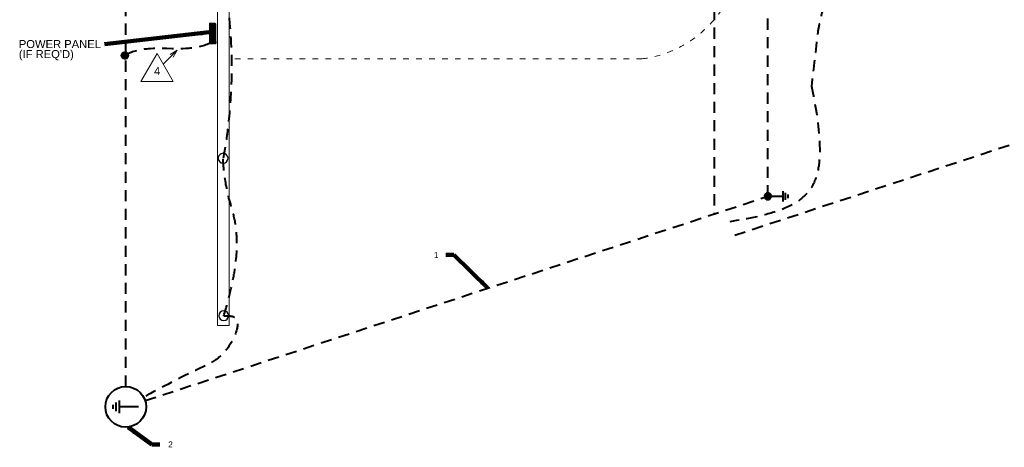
# Model space of a CAD drawing. Header units: inches. Extents: x -8534 to 5423, y -4988 to 1814.
# Tile 12 of 33: x -4427 to -3217, y -3352 to -2827. Entities that reach past the tile are written whole.
import ezdxf
from ezdxf.enums import TextEntityAlignment as Align

# ---------------------------------------------------------------- set-up
doc = ezdxf.new("R2010")
doc.units = ezdxf.units.IN
doc.header["$LTSCALE"] = 200
doc.header["$MEASUREMENT"] = 0
doc.linetypes.add('DGN Style 2', pattern=[0.113678, 0.068207, -0.045471])
doc.linetypes.add('DGN Style 5', pattern=[0.079575, 0.034104, -0.045471])
for name, color, linetype, lineweight in [('A-FLOR', 30, 'Continuous', 0), ('E-DETL-TEXT', 3, 'Continuous', 0), ('E-GRND-CIRC', 4, 'Continuous', 40), ('E-GRND-REFR', 32, 'Continuous', 40), ('E-POWR-PANL', 4, 'Continuous', 40), ('G-ANNO-DIM', 1, 'Continuous', 0), ('Object', 7, 'Continuous', 30), ('S-WALL-LOAD', 3, 'Continuous', 13), ('SC Text', 7, 'Continuous', 0)]:
    doc.layers.add(name, color=color, linetype=linetype, lineweight=lineweight)
doc.styles.add('Notes', font='arial.ttf', dxfattribs={"height": 0.098425})
doc.styles.add('Notes_0', font='arial.ttf')
doc.styles.add('TEXT', font='romans.shx', dxfattribs={"width": 0.8})
doc.styles.add('Title Block - General', font='arial.ttf', dxfattribs={"height": 0.12})
doc.dimstyles.new('EAST', dxfattribs={"dimtxt": 9.8425, "dimasz": 9.8425, "dimexe": 4.92125, "dimexo": 4.92125, "dimgap": 4.92125, "dimtad": 1, "dimdec": 0, "dimzin": 11, "dimdsep": 46, "dimlunit": 3, "dimtxsty": 'Notes_0', "dimblk": 'TerminatorOpen_0.5', "dimcen": 0.09, "dimclrd": 1, "dimadec": 4, "dimazin": 3, "dimtfac": 1, "dimtdec": 0, "dimtofl": 0, "dimtmove": 0, "dimatfit": 1, "dimldrblk": 'TerminatorOpen_0.5', "dimfxl": 1, "dimfrac": 2, "dimtolj": 1, "dimtzin": 11, "dimlwd": 30, "dimarcsym": 0})

# ---------------------------------------------------------------- blocks, each defined once
blk = doc.blocks.new('GROUND_14')
at = {"layer": 'E-GRND-CIRC', "linetype": 'Continuous'}
for p, q in [((0, 0), (0, -0.37525)), ((0.124875, -0.37525), (-0.125125, -0.37525)), ((0.083375, -0.437625), (-0.0835, -0.437625)), ((0.041625, -0.500125), (-0.04175, -0.500125))]:
    blk.add_line(p, q, dxfattribs=at)
blk = doc.blocks.new('PBSMC_2')
at = {"layer": 'E-POWR-PANL', "linetype": 'Continuous', "extrusion": (0, 0, -1)}
blk.add_solid([(-0.25, 0), (0.25, 0), (-0.25, -0.152), (0.25, -0.152)], dxfattribs=at)
blk = doc.blocks.new('revsym_2')
at = {"color": 0, "lineweight": -2}
blk.add_line((0.00496, 0), (-0.00496, 0), dxfattribs=at)
blk.add_3dface([(0, 0.00859), (-0.00496, 0), (0.00496, 0)], dxfattribs=at)
at = {"color": 0, "lineweight": -2, "style": 'TEXT', "width": 0.8}
blk.add_attdef('REVNO', text='', height=0.00298, dxfattribs=at).set_placement((0, 0.00264), align=Align.MIDDLE_CENTER)
blk = doc.blocks.new('TerminatorOpen_0.5')
at = {"color": 0, "linetype": 'ByBlock', "lineweight": -2}
for q in [(-1, 0.25), (-1, 0), (-1, -0.25)]:
    blk.add_line((0, 0), q, dxfattribs=at)
blk = doc.blocks.new('GRDROD_2')
at = {"layer": 'E-GRND-REFR', "linetype": 'Continuous'}
for p, q in [((0, 0.0781), (0, -0.0391)), ((0.039, -0.0391), (-0.0391, -0.0391)), ((0.026, -0.0586), (-0.0261, -0.0586)), ((0.013, -0.0781), (-0.013, -0.0781))]:
    blk.add_line(p, q, dxfattribs=at)
blk.add_circle((0, 0), 0.125, dxfattribs=at)
blk = doc.blocks.new('E-101 LPS')
at = {"layer": 'A-FLOR', "linetype": 'DGN Style 5', "lineweight": 13}
blk.add_line((-3662.3, -2874.7, 144), (-4169.5, -2874.7, 144), dxfattribs=at)
blk.add_arc((-3679.7, -2737.3, 144), 138.5, 277.2336, 7.2336, dxfattribs=at)
at = {"layer": 'E-DETL-TEXT'}
blk.add_line((-4233.1, -2863.9, 161.5), (-4250.3, -2881.4, 161.5), dxfattribs=at)
at = {"layer": 'E-DETL-TEXT', "elevation": 161.5, "flags": 128}
blk.add_lwpolyline([(-4238.2, -2872.7), (-4233.1, -2863.9), (-4241.7, -2869.2)], dxfattribs=at)
at = {"layer": 'E-GRND-CIRC', "linetype": 'DGN Style 2'}
for p, q in [((-4296.4, -3277, 110), (-4296.4, -2587.2, 42.5)), ((-3507.9, -3043.5, 42.5), (-3507.9, -2586.8, 42.5)), ((-4272.6, -3294.4, 110), (-3507.9, -3043.5, 42.5))]:
    blk.add_line(p, q, dxfattribs=at)
at = {"layer": 'E-GRND-CIRC', "linetype": 'Continuous'}
for p, q in [((-4301.6, -2871, 1012.6), (-4297.1, -2866.5, 1012.6)), ((-4301.6, -2870.6, 1012.6), (-4297.4, -2866.5, 1012.6)), ((-4301.6, -2870.3, 1012.6), (-4297.8, -2866.5, 1012.6)), ((-4301.5, -2871.3, 1012.6), (-4296.8, -2866.5, 1012.6)), ((-4301.5, -2869.9, 1012.6), (-4298.2, -2866.5, 1012.6)), ((-4301.5, -2871.6, 1012.6), (-4296.5, -2866.6, 1012.6)), ((-4301.4, -2869.4, 1012.6), (-4298.6, -2866.6, 1012.6)), ((-4301.4, -2871.8, 1012.6), (-4296.2, -2866.7, 1012.6)), ((-4301.3, -2872.1, 1012.6), (-4295.9, -2866.8, 1012.6)), ((-4301.2, -2868.8, 1012.6), (-4299.2, -2866.8, 1012.6)), ((-4301.2, -2872.3, 1012.6), (-4295.7, -2866.9, 1012.6)), ((-4301.1, -2872.6, 1012.6), (-4295.5, -2867, 1012.6)), ((-4300.9, -2872.8, 1012.6), (-4295.2, -2867.1, 1012.6)), ((-4300.8, -2873, 1012.6), (-4295, -2867.3, 1012.6)), ((-4300.6, -2873.2, 1012.6), (-4294.8, -2867.4, 1012.6)), ((-4300.5, -2873.4, 1012.6), (-4294.7, -2867.6, 1012.6)), ((-4300.3, -2873.6, 1012.6), (-4294.5, -2867.8, 1012.6)), ((-4300.1, -2873.7, 1012.6), (-4294.3, -2868, 1012.6)), ((-4299.9, -2873.9, 1012.6), (-4294.2, -2868.2, 1012.6)), ((-4299.7, -2874, 1012.6), (-4294, -2868.4, 1012.6)), ((-4299.4, -2874.2, 1012.6), (-4293.9, -2868.6, 1012.6)), ((-4299.2, -2874.3, 1012.6), (-4293.8, -2868.8, 1012.6)), ((-4299, -2874.4, 1012.6), (-4293.7, -2869.1, 1012.6)), ((-4298.7, -2874.5, 1012.6), (-4293.6, -2869.3, 1012.6)), ((-4298.4, -2874.5, 1012.6), (-4293.5, -2869.6, 1012.6)), ((-4298.1, -2874.6, 1012.6), (-4293.4, -2869.9, 1012.6)), ((-4297.8, -2874.6, 1012.6), (-4293.4, -2870.2, 1012.6)), ((-4297.5, -2874.7, 1012.6), (-4293.4, -2870.6, 1012.6)), ((-4297.1, -2874.6, 1012.6), (-4293.4, -2870.9, 1012.6)), ((-4296.7, -2874.6, 1012.6), (-4293.5, -2871.4, 1012.6)), ((-4296.2, -2874.4, 1012.6), (-4293.6, -2871.8, 1012.6)), ((-4295.6, -2874.2, 1012.6), (-4293.9, -2872.4, 1012.6)), ((-3512, -3043.1, 41.9), (-3507.5, -3047.6, 41.9)), ((-3512, -3043.4, 41.9), (-3507.8, -3047.6, 41.9)), ((-3512, -3043.8, 41.9), (-3508.2, -3047.6, 41.9)), ((-3511.9, -3042.8, 41.9), (-3507.2, -3047.5, 41.9)), ((-3511.9, -3044.2, 41.9), (-3508.6, -3047.5, 41.9)), ((-3511.8, -3042.2, 41.9), (-3506.6, -3047.4, 41.9)), ((-3511.8, -3042.5, 41.9), (-3506.9, -3047.5, 41.9)), ((-3511.8, -3044.6, 41.9), (-3509, -3047.4, 41.9)), ((-3511.7, -3041.9, 41.9), (-3506.3, -3047.3, 41.9)), ((-3511.6, -3041.7, 41.9), (-3506.1, -3047.2, 41.9)), ((-3511.6, -3045.2, 41.9), (-3509.6, -3047.2, 41.9)), ((-3511.4, -3041.5, 41.9), (-3505.9, -3047, 41.9)), ((-3511.3, -3041.2, 41.9), (-3505.6, -3046.9, 41.9)), ((-3511.2, -3041, 41.9), (-3505.4, -3046.8, 41.9)), ((-3511, -3040.8, 41.9), (-3505.2, -3046.6, 41.9)), ((-3510.9, -3046.2, 41.9), (-3510.6, -3046.5, 41.9)), ((-3510.8, -3040.6, 41.9), (-3505, -3046.4, 41.9)), ((-3510.7, -3040.5, 41.9), (-3504.9, -3046.3, 41.9)), ((-3510.5, -3040.3, 41.9), (-3504.7, -3046.1, 41.9)), ((-3510.3, -3040.2, 41.9), (-3504.6, -3045.9, 41.9)), ((-3510.1, -3040, 41.9), (-3504.4, -3045.7, 41.9)), ((-3509.8, -3039.9, 41.9), (-3504.3, -3045.4, 41.9)), ((-3509.6, -3039.8, 41.9), (-3504.2, -3045.2, 41.9)), ((-3509.4, -3039.7, 41.9), (-3504.1, -3045, 41.9)), ((-3509.1, -3039.6, 41.9), (-3504, -3044.7, 41.9)), ((-3508.8, -3039.5, 41.9), (-3503.9, -3044.4, 41.9)), ((-3508.5, -3039.4, 41.9), (-3503.8, -3044.1, 41.9)), ((-3508.2, -3039.4, 41.9), (-3503.8, -3043.8, 41.9)), ((-3507.9, -3039.4, 41.9), (-3503.8, -3043.5, 41.9)), ((-3507.5, -3039.4, 41.9), (-3503.8, -3043.1, 41.9)), ((-3507.1, -3039.5, 41.9), (-3503.9, -3042.7, 41.9)), ((-3506.6, -3039.6, 41.9), (-3504, -3042.2, 41.9)), ((-3506, -3039.8, 41.9), (-3504.2, -3041.6, 41.9))]:
    blk.add_line(p, q, dxfattribs=at)
blk.add_circle((-4297.5, -2870.6, 1012.6), 4.1, dxfattribs=at)
at = {"layer": 'E-GRND-CIRC', "linetype": 'Continuous', "extrusion": (0, 0, -1)}
blk.add_circle((3507.9, -3043.5, -41.9), 4.1, dxfattribs=at)
at = {"layer": 'E-GRND-CIRC', "linetype": 'DGN Style 2'}
for points in [[(-4176.4, -2779.5, 0), (-4153.8, -2889.6, 0), (-4176.8, -2996.7, 0), (-4176.8, -2996.7, 0)], [(-4193.3, -2855.7, 110), (-4227.5, -2870.7, 110), (-4265.2, -2853.1, 110), (-4297.2, -2870.1, 110)], [(-4176, -3190.1, 0), (-4148.8, -3101.7, 0), (-4176.4, -3042, 0), (-4176.8, -2996.7, 0), (-4176.8, -2996.7, 0)]]:
    blk.add_open_spline(points, degree=3, dxfattribs=at)
blk.add_spline([(-4176, -3190.1, 0), (-4163.1, -3191.8, 0), (-4171.6, -3230.2, 0), (-4206.5, -3255.3, 0), (-4274.4, -3290.1, 28.2)], degree=3, dxfattribs=at)
at = {"layer": 'E-POWR-PANL'}
for p, q in [((-4193.3, -2838.2, 110), (-4185.7, -2830.7, 110)), ((-4193.3, -2837.9, 110), (-4186.1, -2830.7, 110)), ((-4193.3, -2837.5, 110), (-4186.4, -2830.7, 110)), ((-4193.3, -2837.2, 110), (-4186.8, -2830.7, 110)), ((-4193.3, -2836.8, 110), (-4187.1, -2830.7, 110)), ((-4193.3, -2836.5, 110), (-4187.5, -2830.7, 110)), ((-4193.3, -2836.1, 110), (-4187.8, -2830.7, 110)), ((-4193.3, -2835.8, 110), (-4188.2, -2830.7, 110)), ((-4193.3, -2835.4, 110), (-4188.6, -2830.7, 110)), ((-4193.3, -2835.1, 110), (-4188.9, -2830.7, 110)), ((-4193.3, -2834.7, 110), (-4189.3, -2830.7, 110)), ((-4193.3, -2834.4, 110), (-4189.6, -2830.7, 110)), ((-4193.3, -2834, 110), (-4190, -2830.7, 110)), ((-4193.3, -2833.7, 110), (-4190.3, -2830.7, 110)), ((-4193.3, -2833.3, 110), (-4190.7, -2830.7, 110)), ((-4193.3, -2832.9, 110), (-4191, -2830.7, 110)), ((-4193.3, -2832.6, 110), (-4191.4, -2830.7, 110)), ((-4193.3, -2832.2, 110), (-4191.7, -2830.7, 110)), ((-4193.3, -2831.9, 110), (-4192.1, -2830.7, 110)), ((-4193.3, -2831.5, 110), (-4192.4, -2830.7, 110)), ((-4193.3, -2831.2, 110), (-4192.8, -2830.7, 110)), ((-4193.3, -2830.8, 110), (-4193.1, -2830.7, 110)), ((-4193.3, -2838.6, 110), (-4185.7, -2831, 110)), ((-4193.3, -2839, 110), (-4185.7, -2831.4, 110)), ((-4193.3, -2839.3, 110), (-4185.7, -2831.7, 110)), ((-4193.3, -2839.7, 110), (-4185.7, -2832.1, 110)), ((-4193.3, -2840, 110), (-4185.7, -2832.4, 110)), ((-4193.3, -2840.4, 110), (-4185.7, -2832.8, 110)), ((-4193.3, -2840.7, 110), (-4185.7, -2833.1, 110)), ((-4193.3, -2841.1, 110), (-4185.7, -2833.5, 110)), ((-4193.3, -2841.4, 110), (-4185.7, -2833.8, 110)), ((-4193.3, -2841.8, 110), (-4185.7, -2834.2, 110)), ((-4193.3, -2842.1, 110), (-4185.7, -2834.5, 110)), ((-4193.3, -2842.5, 110), (-4185.7, -2834.9, 110)), ((-4193.3, -2842.8, 110), (-4185.7, -2835.2, 110)), ((-4193.3, -2843.2, 110), (-4185.7, -2835.6, 110)), ((-4193.3, -2843.6, 110), (-4185.7, -2836, 110)), ((-4193.3, -2843.9, 110), (-4185.7, -2836.3, 110)), ((-4193.3, -2844.3, 110), (-4185.7, -2836.7, 110)), ((-4193.3, -2844.6, 110), (-4185.7, -2837, 110)), ((-4193.3, -2845, 110), (-4185.7, -2837.4, 110)), ((-4193.3, -2845.3, 110), (-4185.7, -2837.7, 110)), ((-4193.3, -2845.7, 110), (-4185.7, -2838.1, 110)), ((-4193.3, -2846, 110), (-4185.7, -2838.4, 110)), ((-4193.3, -2846.4, 110), (-4185.7, -2838.8, 110)), ((-4193.3, -2846.7, 110), (-4185.7, -2839.1, 110)), ((-4193.3, -2847.1, 110), (-4185.7, -2839.5, 110)), ((-4193.3, -2847.4, 110), (-4185.7, -2839.8, 110)), ((-4193.3, -2847.8, 110), (-4185.7, -2840.2, 110)), ((-4193.3, -2848.1, 110), (-4185.7, -2840.5, 110)), ((-4193.3, -2848.5, 110), (-4185.7, -2840.9, 110)), ((-4193.3, -2848.9, 110), (-4185.7, -2841.3, 110)), ((-4193.3, -2849.2, 110), (-4185.7, -2841.6, 110)), ((-4193.3, -2849.6, 110), (-4185.7, -2842, 110)), ((-4193.3, -2849.9, 110), (-4185.7, -2842.3, 110)), ((-4193.3, -2850.3, 110), (-4185.7, -2842.7, 110)), ((-4193.3, -2850.6, 110), (-4185.7, -2843, 110)), ((-4193.3, -2851, 110), (-4185.7, -2843.4, 110)), ((-4193.3, -2851.3, 110), (-4185.7, -2843.7, 110)), ((-4193.3, -2851.7, 110), (-4185.7, -2844.1, 110)), ((-4193.3, -2852, 110), (-4185.7, -2844.4, 110)), ((-4193.3, -2852.4, 110), (-4185.7, -2844.8, 110)), ((-4193.3, -2852.7, 110), (-4185.7, -2845.1, 110)), ((-4193.3, -2853.1, 110), (-4185.7, -2845.5, 110)), ((-4193.3, -2853.5, 110), (-4185.7, -2845.9, 110)), ((-4193.3, -2853.8, 110), (-4185.7, -2846.2, 110)), ((-4193.3, -2854.2, 110), (-4185.7, -2846.6, 110)), ((-4193.3, -2854.5, 110), (-4185.7, -2846.9, 110)), ((-4193.3, -2854.9, 110), (-4185.7, -2847.3, 110)), ((-4193.3, -2855.2, 110), (-4185.7, -2847.6, 110)), ((-4193.3, -2855.6, 110), (-4185.7, -2848, 110)), ((-4193, -2855.7, 110), (-4185.7, -2848.3, 110)), ((-4192.7, -2855.7, 110), (-4185.7, -2848.7, 110)), ((-4192.3, -2855.7, 110), (-4185.7, -2849, 110)), ((-4192, -2855.7, 110), (-4185.7, -2849.4, 110)), ((-4191.6, -2855.7, 110), (-4185.7, -2849.7, 110)), ((-4191.3, -2855.7, 110), (-4185.7, -2850.1, 110)), ((-4190.9, -2855.7, 110), (-4185.7, -2850.4, 110)), ((-4190.6, -2855.7, 110), (-4185.7, -2850.8, 110)), ((-4190.2, -2855.7, 110), (-4185.7, -2851.2, 110)), ((-4189.9, -2855.7, 110), (-4185.7, -2851.5, 110)), ((-4189.5, -2855.7, 110), (-4185.7, -2851.9, 110)), ((-4189.2, -2855.7, 110), (-4185.7, -2852.2, 110)), ((-4188.8, -2855.7, 110), (-4185.7, -2852.6, 110)), ((-4188.4, -2855.7, 110), (-4185.7, -2852.9, 110)), ((-4188.1, -2855.7, 110), (-4185.7, -2853.3, 110)), ((-4187.7, -2855.7, 110), (-4185.7, -2853.6, 110)), ((-4187.4, -2855.7, 110), (-4185.7, -2854, 110)), ((-4187, -2855.7, 110), (-4185.7, -2854.3, 110)), ((-4186.7, -2855.7, 110), (-4185.7, -2854.7, 110)), ((-4186.3, -2855.7, 110), (-4185.7, -2855, 110)), ((-4186, -2855.7, 110), (-4185.7, -2855.4, 110))]:
    blk.add_line(p, q, dxfattribs=at)
at = {"layer": 'G-ANNO-DIM'}
blk.add_line((-4274.5, -3328.4, -454.1), (-4274.5, -3328.5, -454.1), dxfattribs=at)
at = {"layer": 'Object', "color": 4, "linetype": 'Continuous', "lineweight": 30, "extrusion": (0, 0, -1)}
for centre in [(4176.8, -2996.7, 0), (4176, -3190.1, 0)]:
    blk.add_circle(centre, 6, dxfattribs=at)
at = {"layer": 'S-WALL-LOAD'}
for p, q in [((-4183.7, -2737.5), (-4183.7, -3202)), ((-4169.5, -2737.5), (-4169.5, -3202)), ((-4183.7, -3202), (-4169.5, -3202))]:
    blk.add_line(p, q, dxfattribs=at)
at = {"layer": 'E-DETL-TEXT', "xscale": 4031.496062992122, "yscale": 4031.496062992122, "zscale": 4031.496062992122}
blk.add_blockref('revsym_2', (-4258, -2902.7, -363.9), dxfattribs=at)
at = {"layer": 'E-GRND-CIRC', "linetype": 'Continuous', "extrusion": (0, 0, -1), "xscale": 50, "yscale": 50, "zscale": 50, "rotation": 270}
blk.add_blockref('GROUND_14', (3507.9, -3043.5, -42.5), dxfattribs=at)
at = {"layer": 'E-GRND-REFR', "linetype": 'Continuous', "xscale": 200, "yscale": 200, "zscale": 200, "rotation": 270}
blk.add_blockref('GRDROD_2', (-4296.4, -3302, 110), dxfattribs=at)
at = {"layer": 'E-POWR-PANL', "linetype": 'Continuous', "xscale": 50, "yscale": 50, "zscale": 50, "rotation": 90}
blk.add_blockref('PBSMC_2', (-4193.3, -2843.2, 110), dxfattribs=at)
at = {"layer": 'E-DETL-TEXT', "attachment_point": 1, "line_spacing_factor": 0.75, "style": 'Notes'}
for s, insert, char_height in [("POWER PANEL\\P(IF REQ'D)", (-4427.7, -2851.6, 110), 9.842), ('4', (-4261.7, -2884.7, 161.5), 9.84)]:
    blk.add_mtext(s, dxfattribs=dict(at, insert=insert, char_height=char_height))
at = {"layer": 'SC Text', "linetype": 'Continuous', "char_height": 7.2, "attachment_point": 1, "line_spacing_factor": 0.6, "style": 'Title Block - General'}
for s, insert in [('1', (-3917.9, -3111.9, 110)), ('2', (-4244.2, -3344.5, 110))]:
    blk.add_mtext(s, dxfattribs=dict(at, insert=insert))
at = {"layer": 'E-DETL-TEXT', "annotation_type": 0, "has_hookline": 1, "hookline_direction": 1, "text_width": 99.3}
blk.add_leader([(-4193.9, -2841.9, 110), (-4322.4, -2856.7, 110)], dimstyle='EAST', override={"dimtad": 0, "dimclrd": 0, "dimlwd": 65534}, dxfattribs=at)
at = {"layer": 'SC Text', "color": 1, "linetype": 'Continuous', "lineweight": 30, "annotation_type": 0, "has_hookline": 1}
for points, hookline_direction, text_width in [([(-3852.1, -3155.9, 110), (-3893.4, -3115.5, 110), (-3903.2, -3115.5, 110)], 1, 2.65), ([(-4293.5, -3326.8, 110), (-4264.3, -3348.1, 110), (-4254.5, -3348.1, 110)], 0, 4.77)]:
    blk.add_leader(points, dimstyle='EAST', override={"dimgap": -4.92125, "dimtad": 0, "dimclrd": 0, "dimlwd": 65534}, dxfattribs=dict(at, hookline_direction=hookline_direction, text_width=text_width))

msp = doc.modelspace()

# ---------------------------------------------------------------- linework, layer by layer
at = {"layer": 'E-GRND-CIRC', "linetype": 'DGN Style 2'}
for p, q in [((-3573.6, -2108.8, 110), (-3573.6, -3066.2, 110)), ((-3548.6, -3091.2, 110), (-2785.1, -2840.7, 110))]:
    msp.add_line(p, q, dxfattribs=at)
msp.add_open_spline([(-3450, -2721, 156), (-3446.2, -2730.5, 156), (-3442.5, -2740, 156), (-3438.8, -2749.5, 156), (-3427.4, -2778.3, 156), (-3444.5, -2823.6, 168.4), (-3446.6, -2842, 156), (-3449.2, -2864, 141.3), (-3451.8, -2886.1, 97), (-3454.4, -2908.1, 67.5)], degree=3, knots=[0, 0, 0, 0, 0.130981, 0.130981, 0.130981, 0.527387, 0.527387, 0.527387, 1, 1, 1, 1], dxfattribs=at)
msp.add_spline([(-3454.4, -2908.1, 67.5), (-3444.5, -2974.8, 67.5), (-3450.4, -3024.9, 67.5), (-3554.7, -3074.8, 110)], degree=3, dxfattribs=at)

# ---------------------------------------------------------------- block references
at = {"color": 7, "linetype": 'Continuous', "lineweight": 0}
msp.add_blockref('E-101 LPS', (0, 0), dxfattribs=at)

doc.saveas('drawing.dxf')
